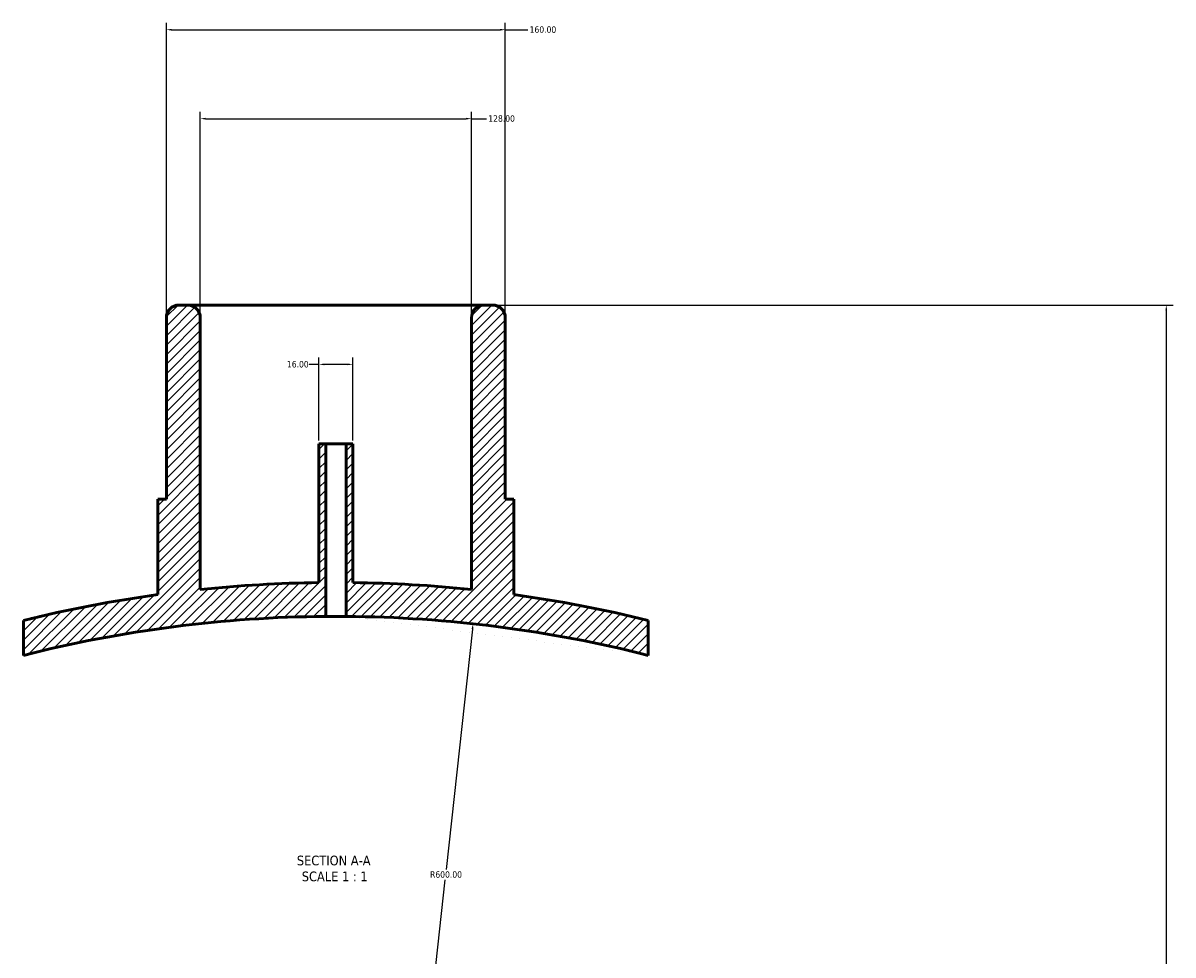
# Model space of a CAD drawing. Header units: millimetres. Extents: x -291 to 1631, y -343 to 2433.
# Tile 6 of 6: x 444 to 987, y 1993 to 2433. Entities that reach past the tile are written whole.
import ezdxf

# ---------------------------------------------------------------- set-up
doc = ezdxf.new("R2010")
doc.units = ezdxf.units.MM
for name, color, linetype, lineweight in [('Dimension (ANSI)', 7, 'Continuous', 25), ('Hatch (ANSI)', 7, 'Continuous', 18), ('Symbol (ANSI)', 7, 'Continuous', 25), ('Visible (ANSI)', 7, 'Continuous', 50)]:
    doc.layers.add(name, color=color, linetype=linetype, lineweight=lineweight)
doc.styles.add('Label Text (ANSI)', font='tahoma.ttf')
doc.styles.add('Note Text (ANSI)', font='tahoma.ttf')
doc.dimstyles.new('Default - mm (ANSI)', dxfattribs={"dimtxt": 3.048, "dimasz": 2.5, "dimexe": 3.175, "dimexo": 1.6002, "dimgap": 0.8, "dimtad": 0, "dimtoh": 1, "dimrnd": 1e-08, "dimzin": 4, "dimdsep": 46, "dimtxsty": 'Note Text (ANSI)', "dimcen": 0.09, "dimdle": 10, "dimclrd": 256, "dimclre": 256, "dimclrt": 256, "dimadec": 1, "dimazin": 1, "dimtfac": 1, "dimtofl": 0, "dimtmove": 0, "dimatfit": 3, "dimfxl": 1, "dimtolj": 1, "dimtzin": 4, "dimlwd": -1, "dimlwe": -1, "dimarcsym": 0})

# ---------------------------------------------------------------- blocks, each defined once
blk = doc.blocks.new('*D7')
at = {"layer": 'Defpoints', "color": 0, "transparency": 16777216}
for p in [(671.53, 2429.62), (511.53, 2293.62), (671.53, 2293.62)]:
    blk.add_point(p, dxfattribs=at)
at = {"layer": 'Dimension (ANSI)', "transparency": 16777216}
for p, q in [((511.53, 2295.22), (511.53, 2432.8)), ((671.53, 2295.22), (671.53, 2432.8)), ((514.03, 2429.62), (669.03, 2429.62)), ((671.53, 2429.62), (682.19, 2429.62))]:
    blk.add_line(p, q, dxfattribs=at)
for points in [[(514.03, 2430.04), (514.03, 2429.21), (511.53, 2429.62)], [(669.03, 2430.04), (669.03, 2429.21), (671.53, 2429.62)]]:
    blk.add_solid(points, dxfattribs=at)
at = {"layer": 'Dimension (ANSI)', "transparency": 16777216, "insert": (682.99, 2431.21), "char_height": 3.048, "attachment_point": 1, "style": 'Note Text (ANSI)'}
blk.add_mtext('\\A1;160.00', dxfattribs=at)
blk = doc.blocks.new('*D8')
at = {"layer": 'Defpoints', "color": 0, "transparency": 16777216}
for p in [(655.53, 2387.62), (527.53, 2293.62), (655.53, 2293.62)]:
    blk.add_point(p, dxfattribs=at)
at = {"layer": 'Dimension (ANSI)', "transparency": 16777216}
for p, q in [((527.53, 2295.22), (527.53, 2390.8)), ((655.53, 2295.22), (655.53, 2390.8)), ((530.03, 2387.62), (653.03, 2387.62)), ((655.53, 2387.62), (662.69, 2387.62))]:
    blk.add_line(p, q, dxfattribs=at)
for points in [[(530.03, 2388.04), (530.03, 2387.21), (527.53, 2387.62)], [(653.03, 2388.04), (653.03, 2387.21), (655.53, 2387.62)]]:
    blk.add_solid(points, dxfattribs=at)
at = {"layer": 'Dimension (ANSI)', "transparency": 16777216, "insert": (663.49, 2389.22), "char_height": 3.048, "attachment_point": 1, "style": 'Note Text (ANSI)'}
blk.add_mtext('\\A1;128.00', dxfattribs=at)
blk = doc.blocks.new('*D9')
at = {"layer": 'Defpoints', "color": 0, "transparency": 16777216}
for p in [(599.53, 2271.6), (583.53, 2234.12), (599.53, 2234.12)]:
    blk.add_point(p, dxfattribs=at)
at = {"layer": 'Dimension (ANSI)', "transparency": 16777216}
for p, q in [((583.53, 2235.72), (583.53, 2274.77)), ((599.53, 2235.72), (599.53, 2274.77)), ((583.53, 2271.6), (579.01, 2271.6)), ((597.03, 2271.6), (586.03, 2271.6))]:
    blk.add_line(p, q, dxfattribs=at)
for points in [[(586.03, 2272.01), (586.03, 2271.18), (583.53, 2271.6)], [(597.03, 2272.01), (597.03, 2271.18), (599.53, 2271.6)]]:
    blk.add_solid(points, dxfattribs=at)
at = {"layer": 'Dimension (ANSI)', "transparency": 16777216, "insert": (568.42, 2273.18), "char_height": 3.048, "attachment_point": 1, "style": 'Note Text (ANSI)'}
blk.add_mtext('\\A1;16.00', dxfattribs=at)
blk = doc.blocks.new('*D10')
at = {"layer": 'Defpoints', "color": 0, "transparency": 16777216}
for p in [(656.27, 2149.12), (591.53, 1552.62)]:
    blk.add_point(p, dxfattribs=at)
at = {"layer": 'Dimension (ANSI)', "transparency": 16777216}
for p, q in [((656, 2146.63), (643.67, 2033.05)), ((591.53, 1552.62), (643.16, 2028.27))]:
    blk.add_line(p, q, dxfattribs=at)
blk.add_solid([(655.59, 2146.68), (656.42, 2146.59), (656.27, 2149.12)], dxfattribs=at)
at = {"layer": 'Dimension (ANSI)', "transparency": 16777216, "insert": (636, 2032.25), "char_height": 3.048, "attachment_point": 1, "style": 'Note Text (ANSI)'}
blk.add_mtext('\\A1;R600.00', dxfattribs=at)
blk = doc.blocks.new('*D11')
at = {"layer": 'Defpoints', "color": 0, "transparency": 16777216}
for p in [(661.53, 2299.62), (591.53, 1552.62), (983.53, 1552.62)]:
    blk.add_point(p, dxfattribs=at)
at = {"layer": 'Dimension (ANSI)', "transparency": 16777216}
for p, q in [((663.13, 2299.62), (986.71, 2299.62)), ((983.53, 2297.12), (983.53, 1872.59)), ((983.53, 1555.12), (983.53, 1858.65)), ((593.13, 1552.62), (986.71, 1552.62))]:
    blk.add_line(p, q, dxfattribs=at)
for points in [[(983.11, 2297.12), (983.95, 2297.12), (983.53, 2299.62)], [(983.11, 1555.12), (983.95, 1555.12), (983.53, 1552.62)]]:
    blk.add_solid(points, dxfattribs=at)
at = {"layer": 'Dimension (ANSI)', "transparency": 16777216, "insert": (981.94, 1859.45), "char_height": 3.048, "attachment_point": 1, "rotation": 90, "style": 'Note Text (ANSI)'}
blk.add_mtext('\\A1;747.00', dxfattribs=at)

msp = doc.modelspace()

# ---------------------------------------------------------------- hatches: boundary and pattern name
at = {"layer": 'Hatch (ANSI)'}
h = msp.add_hatch(dxfattribs=at)
h.set_pattern_fill('ANSI31', color=256, scale=25.4, style=0)
h.set_pattern_definition([(45, (0, 0), (-2.245064, 2.245064), [])])
edge = h.paths.add_edge_path()
edge.add_line((599.531, 2234.122), (596.331, 2234.122))
edge.add_line((596.331, 2234.122), (596.331, 2152.602))
edge.add_ellipse((591.531, 1552.622), major_axis=(599.981, -4.8), ratio=1, start_angle=76.227285, end_angle=90, ccw=False)
edge.add_line((739.031, 2134.209), (739.031, 2150.702))
edge.add_ellipse((591.531, 1552.622), major_axis=(-598.08, 147.5), ratio=1, start_angle=270, end_angle=276.016486)
edge.add_line((675.531, 2162.868), (675.531, 2207.922))
edge.add_line((675.531, 2207.922), (671.531, 2207.922))
edge.add_line((671.531, 2207.922), (671.531, 2293.622))
edge.add_ellipse((665.531, 2293.622), major_axis=(0, 6), ratio=1, start_angle=270, end_angle=360)
edge.add_line((665.531, 2299.622), (661.531, 2299.622))
edge.add_ellipse((661.531, 2293.622), major_axis=(-6, 0), ratio=1, start_angle=270, end_angle=360)
edge.add_line((655.531, 2293.622), (655.531, 2165.288))
edge.add_ellipse((591.531, 1552.622), major_axis=(-612.666, 64), ratio=1, start_angle=270, end_angle=275.219448)
edge.add_line((599.531, 2168.57), (599.531, 2234.122))
edge = h.paths.add_edge_path()
edge.add_line((586.731, 2234.122), (583.531, 2234.122))
edge.add_line((583.531, 2234.122), (583.531, 2168.57))
edge.add_ellipse((591.531, 1552.622), major_axis=(-615.948, -8), ratio=1, start_angle=270, end_angle=275.219448)
edge.add_line((527.531, 2165.288), (527.531, 2293.622))
edge.add_ellipse((521.531, 2293.622), major_axis=(0, 6), ratio=1, start_angle=270, end_angle=360)
edge.add_line((521.531, 2299.622), (517.531, 2299.622))
edge.add_ellipse((517.531, 2293.622), major_axis=(-6, 0), ratio=1, start_angle=270, end_angle=360)
edge.add_line((511.531, 2293.622), (511.531, 2207.922))
edge.add_line((511.531, 2207.922), (507.531, 2207.922))
edge.add_line((507.531, 2207.922), (507.531, 2162.868))
edge.add_ellipse((591.531, 1552.622), major_axis=(-610.246, -84), ratio=1, start_angle=270, end_angle=276.016486)
edge.add_line((444.031, 2150.702), (444.031, 2134.209))
edge.add_ellipse((591.531, 1552.622), major_axis=(581.587, 147.5), ratio=1, start_angle=76.227285, end_angle=90, ccw=False)
edge.add_line((586.731, 2152.602), (586.731, 2234.122))

# ---------------------------------------------------------------- linework, layer by layer
at = {"layer": 'Visible (ANSI)'}
for p, q in [((521.531, 2299.622), (517.531, 2299.622)), ((661.531, 2299.622), (521.531, 2299.622)), ((665.531, 2299.622), (661.531, 2299.622)), ((511.531, 2293.622), (511.531, 2207.922)), ((527.531, 2165.288), (527.531, 2293.622)), ((655.531, 2293.622), (655.531, 2165.288)), ((671.531, 2207.922), (671.531, 2293.622)), ((586.731, 2234.122), (583.531, 2234.122)), ((583.531, 2234.122), (583.531, 2168.57)), ((586.731, 2152.602), (586.731, 2234.122)), ((596.331, 2234.122), (586.731, 2234.122)), ((599.531, 2234.122), (596.331, 2234.122)), ((596.331, 2234.122), (596.331, 2152.602)), ((599.531, 2168.57), (599.531, 2234.122)), ((511.531, 2207.922), (507.531, 2207.922)), ((507.531, 2207.922), (507.531, 2162.868)), ((675.531, 2207.922), (671.531, 2207.922)), ((675.531, 2162.868), (675.531, 2207.922)), ((444.031, 2150.702), (444.031, 2134.209)), ((739.031, 2134.209), (739.031, 2150.702))]:
    msp.add_line(p, q, dxfattribs=at)
for centre, radius, start, end in [((517.531, 2293.622), 6, 90, 180), ((521.531, 2293.622), 6, 0, 90), ((661.531, 2293.622), 6, 90, 180), ((665.531, 2293.622), 6, 0, 90), ((591.531, 1552.622), 616, 90.744122, 95.96357), ((591.531, 1552.622), 616, 84.03643, 89.255878), ((591.531, 1552.622), 616, 97.83748, 103.853966), ((591.531, 1552.622), 616, 76.146034, 82.16252), ((591.531, 1552.622), 600, 90.458371, 104.231086), ((591.531, 1552.622), 600, 75.768914, 89.541629)]:
    msp.add_arc(centre, radius, start, end, dxfattribs=at)
msp.add_open_spline([(596.331, 2152.602), (596.331, 2152.602), (596.211, 2152.603), (595.721, 2152.607), (595.352, 2152.61), (594.499, 2152.615), (593.959, 2152.617), (592.777, 2152.621), (592.134, 2152.622), (590.929, 2152.622), (590.286, 2152.621), (589.103, 2152.617), (588.563, 2152.615), (587.711, 2152.61), (587.342, 2152.607), (586.852, 2152.603), (586.731, 2152.602), (586.731, 2152.602)], degree=3, knots=[0, 0, 0, 0, 0.1808104, 0.1808104, 0.3616209, 0.3616209, 0.5424313, 0.5424313, 0.7232418, 0.7232418, 0.9040522, 0.9040522, 1.0848627, 1.0848627, 1.2656731, 1.2656731, 1.4464835, 1.4464835, 1.4464835, 1.4464835], dxfattribs=at)

# ---------------------------------------------------------------- texts
at = {"layer": 'Symbol (ANSI)', "char_height": 4.572, "attachment_point": 7, "style": 'Label Text (ANSI)'}
for s, insert in [('SECTION A-A', (573.107, 2034.968)), ('SCALE 1 : 1', (575.426, 2027.455))]:
    msp.add_mtext(s, dxfattribs=dict(at, insert=insert))

# ---------------------------------------------------------------- dimensions: what is measured, and where the dimension line sits
at = {"layer": 'Dimension (ANSI)'}
for base, p1, p2, angle, override, picture, middle in [((671.531, 2429.622), (511.531, 2293.622), (671.531, 2293.622), 180, {"dimgap": 0.8, "dimtoh": 0, "dimdec": 2, "dimtol": 0, "dimlim": 0, "dimtp": 0, "dimtm": 0, "dimtdec": 2, "dimatfit": 2}, '*D7', (689.031, 2429.622)), ((983.531, 1552.622), (661.531, 2299.622), (591.531, 1552.622), 270, {"dimgap": 0.8, "dimtoh": 0, "dimdec": 2, "dimtol": 0, "dimlim": 0, "dimtp": 0, "dimtm": 0, "dimtdec": 2, "dimatfit": 1}, '*D11', (983.531, 1865.622)), ((599.531, 2271.596), (583.531, 2234.122), (599.531, 2234.122), 180, {"dimgap": 0.8, "dimtoh": 0, "dimdec": 2, "dimtol": 0, "dimlim": 0, "dimtp": 0, "dimtm": 0, "dimtdec": 2, "dimatfit": 2}, '*D9', (573.317, 2271.596))]:
    dim = msp.add_linear_dim(base=base, p1=p1, p2=p2, angle=angle, dimstyle='Default - mm (ANSI)', override=override, dxfattribs=at)
    dim.commit()
    dim.dimension.update_dxf_attribs({"geometry": picture, "text_midpoint": middle, "dimtype": 160})
dim = msp.add_linear_dim(base=(655.531, 2387.622), p1=(527.531, 2293.622), p2=(655.531, 2293.622), dimstyle='Default - mm (ANSI)', override={"dimgap": 0.8, "dimtoh": 0, "dimdec": 2, "dimtol": 0, "dimlim": 0, "dimtp": 0, "dimtm": 0, "dimtdec": 2, "dimatfit": 2}, dxfattribs=at)
dim.commit()
dim.dimension.update_dxf_attribs({"geometry": '*D8', "text_midpoint": (669.531, 2387.622), "dimtype": 160})
dim = msp.add_radius_dim(center=(591.531, 1552.622), mpoint=(656.273, 2149.119), dimstyle='Default - mm (ANSI)', override={"dimgap": 0.8, "dimtih": 1, "dimdec": 2, "dimlfac": 1, "dimcen": 0, "dimdle": 0, "dimtol": 0, "dimlim": 0, "dimtp": 0, "dimtm": 0, "dimtdec": 2, "dimtmove": 2}, dxfattribs=at)
dim.commit()
dim.dimension.update_dxf_attribs({"geometry": '*D10', "text_midpoint": (643.416, 2030.661), "dimtype": 164})

doc.saveas('drawing.dxf')
